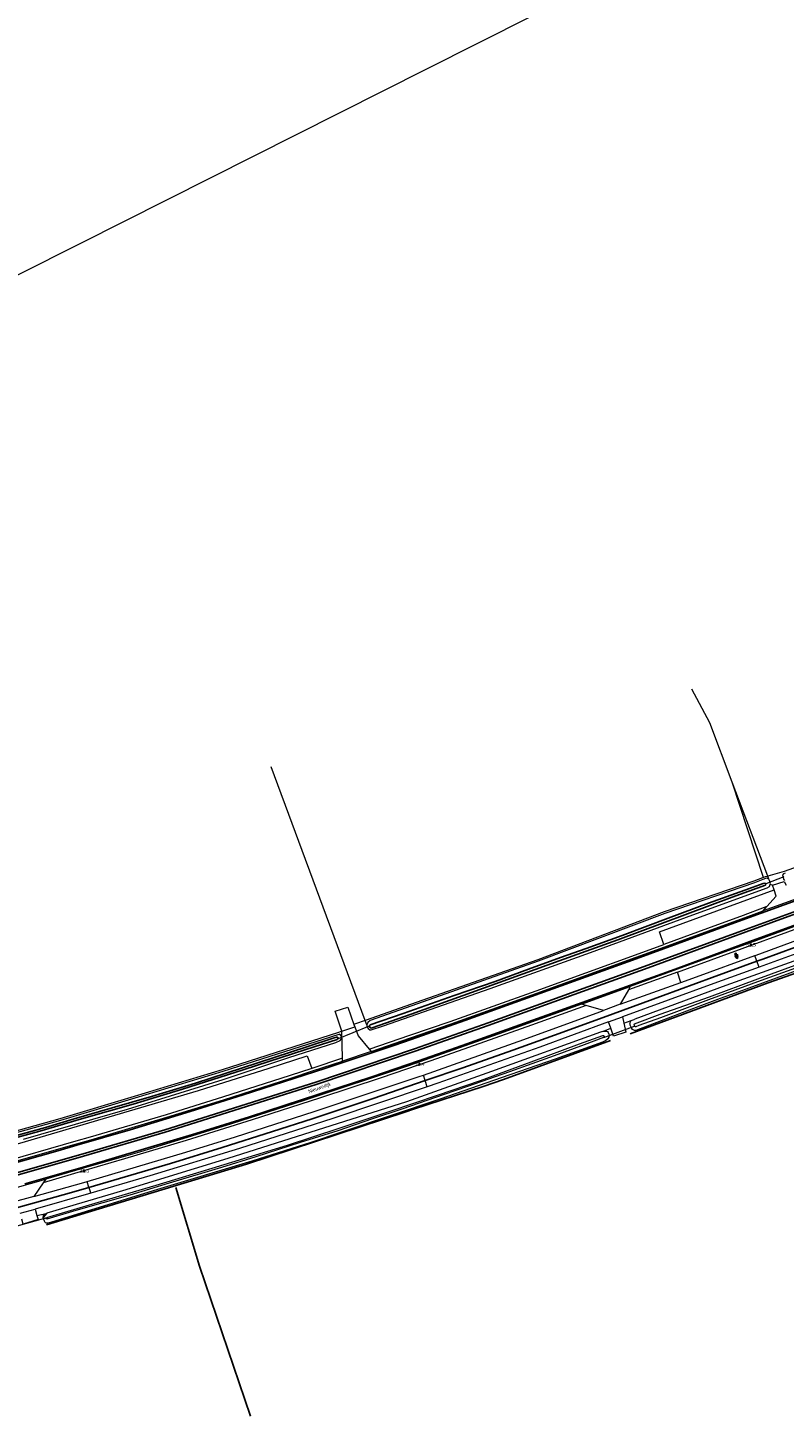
# Model space of a CAD drawing. Header units: metres. Extents: x 169249 to 194689, y 406250 to 412203.
# Tile 138 of 256: x 176887 to 177102, y 406579 to 406974. Entities that reach past the tile are written whole.
import ezdxf
from ezdxf.enums import TextEntityAlignment as Align

# ---------------------------------------------------------------- set-up
doc = ezdxf.new("R2010")
doc.units = ezdxf.units.M
doc.linetypes.add('BGT_NLCS_N264$0$AM-AS', pattern=[16, 10, -2, 2, -2])
doc.layers.get('0').update_dxf_attribs({"linetype": 'CONTINUOUS'})
for name, color, linetype, lineweight in [('BGT_NLCS_N264$0$B-WE-AM-AS_KUNSTWERK_DUIKER-GV', 252, 'BGT_NLCS_N264$0$AM-AS', 18), ('BGT_NLCS_N264$0$B-WE-GW-WATERGANG_INSTEEK-G', 252, 'CONTINUOUS', 18), ('BGT_NLCS_N264$0$B-WE-GW-WATERGANG_SLOOT_BODEM-G', 252, 'CONTINUOUS', 18), ('BGT_NLCS_N264$0$B-WE-IE-TERREINAFSCHEIDING_KUNSTMATIG_HEKWERK-G', 252, 'BGT_NLCS_N264$0$IE-TERREINAFSCHEIDING-KUNSTMATIG', 18), ('BGT_NLCS_N264$0$B-WE-KW-KUNSTWERK_DUIKER-G', 252, 'CONTINUOUS', 18), ('BGT_NLCS_N264$0$B-WE-OG-TOPOGRAFIE_CULTUURSCHEIDING-G', 252, 'CONTINUOUS', 18), ('BGT_NLCS_N264$0$B-WE-OG-TOPOGRAFIE_TERREIN_AGRARISCH-GV', 252, 'CONTINUOUS', 18), ('BGT_NLCS_N264$0$B-WE-OG-TOPOGRAFIE_TERREIN_GROEN-GV', 252, 'CONTINUOUS', 18), ('BGT_NLCS_N264$0$B-WE-OG-TOPOGRAFIE_TERREIN_GROEN_BOS-GV', 252, 'CONTINUOUS', 18), ('BGT_NLCS_N264$0$B-WE-OG-TOPOGRAFIE_WATER-GV', 252, 'CONTINUOUS', 18), ('BGT_NLCS_N264$0$B-WE-OG-TOPOGRAFIE_WEG_BERM-GV', 252, 'CONTINUOUS', 18), ('BGT_NLCS_N264$0$B-WE-OG-TOPOGRAFIE_WEG_RIJWEG-GV', 252, 'CONTINUOUS', 18), ('BGT_NLCS_N264$0$B-WE-OG-TOPOGRAFIE_WEG_RIJWIELPAD-GV', 252, 'CONTINUOUS', 18), ('BGT_NLCS_N264$0$B-WE-OG-TOPOGRAFIE_WEG_VERHARD-G', 252, 'CONTINUOUS', 18), ('BGT_NLCS_N264$0$B-WE-VW-BEWEGWIJZERING_DRAAGCONSTRUCTIE-S', 252, 'CONTINUOUS', 25), ('X-XX-AL-REFERENTIE-G', 7, 'CONTINUOUS', 18)]:
    doc.layers.add(name, color=color, linetype=linetype, lineweight=lineweight)
for name, color, linetype in [('BGT_NLCS_N264$0$B-WE-IE-MEUBILAIR_WEGMEUBILAIR-S', 252, 'CONTINUOUS'), ('BGT_NLCS_N264$0$B-WE-IE-TERREINAFSCHEIDING_KUNSTMATIG_HEKWERK_RASTER-G', 252, 'CONTINUOUS'), ('BGT_NLCS_N264$0$B-WE-OG-TOPOGRAFIE_WATER_SLOOT-GV', 252, 'CONTINUOUS'), ('BGT_NLCS_N264$0$B-WE-VW-MARKERING-G', 252, 'CONTINUOUS'), ('BGT_NLCS_N264$0$B-WE-VW-VERKEERSTEKEN_DRAAGCONSTRUCTIE-S', 252, 'CONTINUOUS'), ('BGT_NLCS_N264$0$Label_Openbareruimte', 252, 'CONTINUOUS'), ('BGT_NLCS_N264$0$Label_Puntobject', 252, 'CONTINUOUS')]:
    doc.layers.add(name, color=color, linetype=linetype)
doc.styles.add('BGT_NLCS_N264$0$STANDARD', font='txt')
doc.linetypes.add('BGT_NLCS_N264$0$IE-TERREINAFSCHEIDING-KUNSTMATIG', pattern='A,4,[82,NLCS.SHX,S=0.75,R=90,X=0,Y=0],4,-2', length=10)

# ---------------------------------------------------------------- blocks, each defined once
blk = doc.blocks.new('BGT_NLCS_N264$0$SIE-WEG_WEGWIJZER-SO')
for q in [(-0.29, -0.29), (0, 0.41), (0.29, -0.29)]:
    blk.add_line((0, 0), q)
blk.add_circle((0, 0), 0.413)
blk = doc.blocks.new('BGT_NLCS_N264$0$SIE-WEG_PAAL_ALGEMEEN_TYPE_02-SO')
at = {"ltscale": 0.5}
h = blk.add_hatch(color=256, dxfattribs=at)
h.paths.add_polyline_path([(0, 0), (0.1875, 0, 0.41421356), (0, 0.1875)])
h.paths.add_polyline_path([(0, -0.1875), (0, 0), (-0.1875, 0, 0.41421356)])
for p, q in [((-0.1875, 0), (0.1875, 0)), ((0, -0.1875), (0, 0.1875))]:
    blk.add_line(p, q, dxfattribs=at)
blk.add_circle((0, 0), 0.1875, dxfattribs=at)
blk = doc.blocks.new('BGT_NLCS_N264$0$SIE-WEG_VERKEERSBORD_PAAL-SO')
blk.add_line((-0.3, 0), (0.3, 0))
for radius in [0.2, 0.0745]:
    blk.add_circle((0, 0), radius)
blk = doc.blocks.new('BGT_NLCS_N264')
at = {"layer": 'BGT_NLCS_N264$0$B-WE-AM-AS_KUNSTWERK_DUIKER-GV'}
for p, q in [((177101.78, 406732.7, 20.49), (177096.65, 406730.67, 20.49)), ((176974.7, 406686.54, 20.35), (176984.04, 406690.33, 20.35))]:
    blk.add_line(p, q, dxfattribs=at)
at = {"layer": 'BGT_NLCS_N264$0$B-WE-GW-WATERGANG_INSTEEK-G'}
for points in [[(177139.25, 406638.72, 20.67), (177137.13, 406645.59, 20.66), (177126.12, 406679.26, 20.67), (177124.61, 406683.9, 20.67), (177116.46, 406708.8, 20.69), (177116.07, 406709.43, 20.7), (177115.89, 406709.69, 20.7), (177115.58, 406709.68, 20.66), (177115.51, 406709.68, 20.65), (177115.07, 406709.53, 20.65), (177087.96, 406699.65, 20.7), (177083.67, 406698.09, 20.71), (177076.1, 406695.24, 20.72), (177059.68, 406689.05, 20.73), (177059.41, 406689.04, 20.74), (177059.3, 406689.03, 20.75), (177059.12, 406689.11, 20.76), (177058.74, 406689.29, 20.78), (177058.44, 406689.79, 20.82), (177058.1, 406690.57, 20.88), (177058.03, 406690.89, 20.92), (177057.99, 406691.13, 20.95), (177058.4, 406691.85, 20.95)], [(177050.49, 406688.84, 21.02), (177051.32, 406688.85, 20.96), (177051.64, 406688.72, 20.94), (177051.86, 406688.42, 20.91), (177052.02, 406687.97, 20.86), (177052.08, 406687.63, 20.83), (177052.04, 406687.14, 20.82), (177051.73, 406686.66, 20.81), (177051.73, 406686.66, 20.81), (177051.14, 406686.19, 20.79), (177050.93, 406686.07, 20.78), (177050.23, 406685.67, 20.77), (177036.72, 406680.86, 20.64), (177021.44, 406675.54, 20.67), (177004.27, 406669.56, 20.71), (176975.77, 406660.04, 20.72), (176967.26, 406657.2, 20.73), (176950.51, 406651.88, 20.83), (176923.73, 406643.81, 20.85), (176893.27, 406634.47, 20.97), (176892.53, 406634.26, 20.98), (176892.23, 406634.24, 21), (176892.17, 406634.24, 21), (176891.87, 406634.4, 21), (176891.83, 406634.46, 21), (176891.63, 406634.79, 21), (176891.36, 406635.34, 21), (176891.2, 406635.83, 21), (176891.21, 406635.9, 21)], [(176891.21, 406635.9, 21), (176891.31, 406636.41, 21), (176891.55, 406636.8, 21.01), (176892.07, 406637.05, 21.02)]]:
    blk.add_polyline3d(points, dxfattribs=at)
at = {"layer": 'BGT_NLCS_N264$0$B-WE-GW-WATERGANG_SLOOT_BODEM-G'}
for points in [[(177059.13, 406690.54, 19.7), (177059.26, 406690.22, 19.7), (177059.46, 406690.13, 19.7), (177059.81, 406690.16, 19.7), (177060.62, 406690.52, 19.7), (177066.75, 406692.73, 19.7), (177080.41, 406697.79, 19.7), (177095.42, 406703.34, 19.7), (177108.86, 406708.17, 19.7)], [(177108.76, 406708.87, 19.7), (177094.29, 406703.58, 19.7), (177080.49, 406698.53, 19.7), (177066.53, 406693.52, 19.7), (177059.23, 406690.77, 19.7), (177059.13, 406690.54, 19.7)], [(176989.81, 406666.07, 20.1), (177003.32, 406670.67, 20.1), (177015.51, 406674.85, 20.1), (177029.96, 406680.13, 20.1), (177043.7, 406685.19, 20.1), (177050.3, 406687.57, 20.1), (177050.59, 406687.58, 20.1), (177050.68, 406687.43, 20.1), (177050.68, 406687.32, 20.1), (177050.67, 406687.27, 20.1), (177050.64, 406687.21, 20.1), (177050.6, 406687.18, 20.1), (177050.45, 406687.06, 20.1), (177045.01, 406684.91, 20.1), (177036.42, 406681.8, 20.1), (177023.74, 406677.22, 20.1), (177011.85, 406673.06, 20.06), (177005.16, 406670.79, 20.06), (176993.17, 406666.68, 20.06), (176984.79, 406663.94, 20.06), (176974.96, 406660.51, 20.06), (176964.28, 406657.17, 20.06), (176951.63, 406653.13, 20.06), (176941.88, 406650.11, 20.06), (176927.04, 406645.66, 20.06), (176915.81, 406642.25, 20.06), (176900.5, 406637.82, 20.06), (176892.27, 406635.36, 20.06), (176892.08, 406635.52, 20.06), (176892.08, 406635.71, 20.06), (176892.52, 406635.95, 20.06), (176893.19, 406636.13, 20.1), (176898.31, 406637.64, 20.1), (176913.71, 406642.22, 20.1), (176923.36, 406645.08, 20.1), (176939.21, 406649.88, 20.1), (176960.66, 406656.44, 20.1), (176975.33, 406661.23, 20.1), (176989.81, 406666.07, 20.1)]]:
    blk.add_polyline3d(points, dxfattribs=at)
at = {"layer": 'BGT_NLCS_N264$0$B-WE-IE-TERREINAFSCHEIDING_KUNSTMATIG_HEKWERK-G'}
blk.add_polyline3d([(177457.7, 406864.38, 20.17), (177410.27, 407000, 19.87), (177360.04, 407143.35, 19.86), (177179.68, 407052.65, 20.44), (177174.04, 407049.82, 20.44), (177125.94, 407025.63, 20.53), (177075.09, 407000, 20.69), (177000, 406962.14, 21.17), (176901.79, 406912.63, 21.5), (176897.51, 406910.47, 21.51), (176787.67, 406855.02, 21.41), (176640.82, 406781.04, 21.46), (176640.67, 406780.97, 21.46), (176621.01, 406771.06, 21.47)], dxfattribs=at)
at = {"layer": 'BGT_NLCS_N264$0$B-WE-IE-TERREINAFSCHEIDING_KUNSTMATIG_HEKWERK_RASTER-G'}
for points in [[(177058.08, 406688.1, 20.84), (177097.25, 406702.56, 20.81), (177115.63, 406709.04, 20.84), (177125.81, 406678.32, 20.74), (177137.55, 406642.58, 20.69)], [(176892.12, 406633.81, 20.95), (176907.1, 406638.37, 20.89), (176949, 406650.99, 20.87), (176994.3, 406665.91, 20.84), (176996.51, 406666.63, 20.84), (177016.24, 406673.13, 20.82), (177022.09, 406675.12, 20.79), (177052.47, 406686.18, 20.84)], [(176928.91, 406644.36, 20.84), (176935.65, 406622.06, 20.79), (176950.19, 406579.4, 20.77)]]:
    blk.add_polyline3d(points, dxfattribs=at)
at = {"layer": 'BGT_NLCS_N264$0$B-WE-KW-KUNSTWERK_DUIKER-G'}
for p, q in [((177059.38, 406690.27, 20.06), (177050.45, 406686.97, 20.22)), ((176892.24, 406635.77, 20.12), (176883.08, 406633.21, 20.12))]:
    blk.add_line(p, q, dxfattribs=at)
at = {"layer": 'BGT_NLCS_N264$0$B-WE-OG-TOPOGRAFIE_CULTUURSCHEIDING-G'}
for p, q in [((176982.75, 406691.85, 21.43), (176956.02, 406763.95, 21.71)), ((177097.16, 406732.86, 21.31), (177087.07, 406759.63, 21.22))]:
    blk.add_line(p, q, dxfattribs=at)
blk.add_polyline3d([(177087.07, 406759.63, 21.22), (177080.72, 406776.47, 21.17), (177075.56, 406786.04, 21.17)], dxfattribs=at)
at = {"layer": 'BGT_NLCS_N264$0$B-WE-OG-TOPOGRAFIE_TERREIN_AGRARISCH-GV'}
blk.add_line((176976.07, 406688.85, 21.24), (176979.8, 406690.05, 21.21), dxfattribs=at)
at = {"layer": 'BGT_NLCS_N264$0$B-WE-OG-TOPOGRAFIE_TERREIN_GROEN-GV'}
for points in [[(177056.31, 406691.05, 20.97), (177056.88, 406688.56, 20.82), (177053.36, 406687.41, 20.81), (177052.58, 406689.64, 20.96)], [(176889.46, 406636.43, 21.07), (176889.8, 406635.34, 21.04), (176885.56, 406633.94, 21.06), (176885.14, 406635.39, 21.1)]]:
    blk.add_polyline3d(points, dxfattribs=at)
at = {"layer": 'BGT_NLCS_N264$0$B-WE-OG-TOPOGRAFIE_TERREIN_GROEN_BOS-GV'}
blk.add_line((177095.99, 406732.52, 21.33), (177087.07, 406759.63, 15.13), dxfattribs=at)
at = {"layer": 'BGT_NLCS_N264$0$B-WE-OG-TOPOGRAFIE_WATER-GV'}
blk.add_line((176892.29, 406637.12, 21.02), (176891.21, 406635.9, 0.42), dxfattribs=at)
for points in [[(177102.09, 406733.73, 21.22), (177101.64, 406733.51, 21.2), (177101.36, 406733.11, 21.18), (177101.43, 406732.76, 21.18), (177101.53, 406732.45, 21.18), (177101.68, 406732, 21.18), (177101.9, 406731.68, 21.18)], [(177230.55, 406754.25, 20.32), (177211.9, 406747.55, 20.38), (177179.2, 406735.69, 20.47), (177154.48, 406726.73, 20.6), (177116, 406712.79, 20.84), (177085.3, 406701.83, 21), (177059.43, 406692.25, 20.95)], [(177097.47, 406732.02, 21.32), (177096.94, 406732.28, 21.34), (177096.57, 406732.18, 21.34), (177095.82, 406731.94, 21.33), (177093.41, 406731, 21.26), (177067.95, 406722.27, 21.55), (177031.96, 406708.67, 21.57), (177000.87, 406697.76, 21.57), (176984.2, 406691.84, 21.48), (176983.51, 406691.29, 21.47), (176983.2, 406690.63, 21.42)], [(176987.95, 406690.36, 21.18), (177018.24, 406700.95, 21.14), (177046.84, 406711.15, 21.17), (177075.91, 406721.89, 21.3), (177096.99, 406729.57, 21.3), (177097.68, 406729.97, 21.3), (177097.91, 406730.49, 21.29)], [(177097.91, 406730.49, 21.29), (177097.92, 406730.78, 21.29), (177097.84, 406731.11, 21.29), (177097.66, 406731.64, 21.3), (177097.47, 406732.02, 21.32)], [(176983.2, 406690.63, 21.42), (176983.18, 406690.31, 21.38), (176983.35, 406690.04, 21.3), (176983.6, 406689.6, 21.31), (176984.07, 406689.16, 21.28), (176984.42, 406689.16, 21.23), (176987.95, 406690.36, 21.18)], [(176915.17, 406666.67, 21.15), (176942.37, 406675.1, 21.07), (176961.01, 406681.37, 21.14), (176974.36, 406685.64, 21.2), (176975.6, 406686.13, 21.2), (176975.96, 406686.51, 21.21), (176976.1, 406686.91, 21.21), (176976.04, 406687.35, 21.2), (176975.66, 406687.9, 21.2), (176975.49, 406687.94, 21.2), (176975.24, 406687.92, 21.19), (176942.28, 406677.32, 20.86), (176917.27, 406669.83, 20.86), (176896.13, 406663.41, 20.85), (176872.94, 406657.03, 20.91)], [(176885.62, 406658.13, 21.11), (176915.17, 406666.67, 21.15)], [(177050.24, 406688.76, 21.02), (177049.67, 406688.57, 21.03), (177018.65, 406677.34, 21), (176994.51, 406668.74, 21), (176943.74, 406652.61, 21.03), (176913.74, 406643.42, 21.04), (176892.29, 406637.12, 21.02)]]:
    blk.add_polyline3d(points, dxfattribs=at)
at = {"layer": 'BGT_NLCS_N264$0$B-WE-OG-TOPOGRAFIE_WATER_SLOOT-GV'}
for points in [[(177068.9, 406720.89, 20.23), (177055.84, 406715.98, 20.23), (177045.52, 406712.3, 20.3), (177038.31, 406709.74, 20.38), (177029.13, 406706.47, 20.38), (177019.72, 406702.91, 20.38), (177008, 406698.94, 20.38), (176993.58, 406693.8, 20.39), (176984.17, 406690.66, 20.38), (176983.97, 406690.41, 20.31), (176983.97, 406690.14, 20.31), (176984.17, 406689.84, 20.31), (176984.48, 406689.72, 20.31), (176984.75, 406689.75, 20.31), (176995.86, 406693.7, 20.31), (177012.96, 406699.78, 20.31), (177037.9, 406708.85, 20.31), (177054.53, 406714.76, 20.31), (177087.06, 406726.87, 20.28), (177096.51, 406730.27, 20.28), (177096.67, 406730.66, 20.28), (177096.39, 406730.84, 20.28), (177095.86, 406730.8, 20.28), (177090.68, 406728.85, 20.3), (177080.34, 406725.19, 20.31), (177068.9, 406720.89, 20.23)], [(176930.8, 406672.32, 20.3), (176948.02, 406677.8, 20.3), (176965.88, 406683.65, 20.3), (176974.78, 406686.48, 20.3), (176975.03, 406686.84, 20.3), (176974.98, 406686.98, 20.3), (176974.85, 406687.08, 20.3), (176974.56, 406687.09, 20.3), (176973.93, 406686.91, 20.23), (176966.17, 406684.34, 20.23), (176947.85, 406678.45, 20.23), (176934.49, 406674.09, 20.27), (176922.03, 406670.28, 20.24), (176910.87, 406667.03, 20.3), (176900.06, 406663.94, 20.3), (176891.89, 406661.48, 20.3), (176873.23, 406656.34, 20.3)], [(176874.9, 406656.24, 20.3), (176890.27, 406660.42, 20.3), (176902.1, 406663.87, 20.3), (176916.78, 406668.12, 20.3), (176930.8, 406672.32, 20.3)]]:
    blk.add_polyline3d(points, dxfattribs=at)
at = {"layer": 'BGT_NLCS_N264$0$B-WE-OG-TOPOGRAFIE_WEG_BERM-GV'}
for p, q in [((177097.47, 406732.02, 21.32), (177097.16, 406732.86, 21.31)), ((177098.54, 406730.36, 21.12), (177097.91, 406730.49, 21.29)), ((177098.98, 406729.03, 21.13), (177098.54, 406730.36, 21.12)), ((177095.88, 406723.04, 21.08), (177096.95, 406724.23, 21.1)), ((177071.49, 406705.61, 21.29), (177057.56, 406700.57, 21.3)), ((177072.51, 406702.68, 21.13), (177071.49, 406705.61, 21.29)), ((177055.21, 406696.46, 21.08), (177072.51, 406702.68, 21.13)), ((177057.56, 406700.57, 21.3), (177055.21, 406696.46, 21.08)), ((177058.11, 406701.52, 21.36), (177057.56, 406700.57, 21.3)), ((177045.59, 406696.08, 21.31), (177044.22, 406696.47, 21.37)), ((177050.46, 406694.71, 21.1), (177045.59, 406696.08, 21.31)), ((176979.56, 406690.72, 21.21), (176979.8, 406690.05, 21.21)), ((176983.2, 406690.63, 21.42), (176982.75, 406691.85, 21.43)), ((177052.58, 406689.64, 20.96), (177051.95, 406691.44, 21.08)), ((177055.89, 406692.85, 21.08), (177056.31, 406691.05, 20.97)), ((177056.31, 406691.05, 20.97), (177058.4, 406691.85, 20.95)), ((176976.31, 406681.12, 21.31), (176976.07, 406688.85, 21.24)), ((177050.24, 406688.76, 21.02), (177050.49, 406688.84, 21.02)), ((177050.49, 406688.84, 21.02), (177052.58, 406689.64, 20.96)), ((176983.89, 406683.67, 21.33), (176984.41, 406683.05, 21.35)), ((176976.31, 406681.12, 21.31), (176967.57, 406678.25, 21.29)), ((176976.33, 406680.34, 21.32), (176976.31, 406681.12, 21.31)), ((176891.94, 406646.78, 21.25), (176891.2, 406645.72, 21.25)), ((176891.2, 406645.72, 21.25), (176888.53, 406641.87, 21.29)), ((176904.72, 406642.81, 21.12), (176888.9, 406638.23, 21.13)), ((176888.9, 406638.23, 21.13), (176889.46, 406636.43, 21.07)), ((176889.46, 406636.43, 21.07), (176892.07, 406637.05, 21.02)), ((176892.07, 406637.05, 21.02), (176892.29, 406637.12, 21.02))]:
    blk.add_line(p, q, dxfattribs=at)
for points in [[(177199.3, 406770.39, 20.55), (177197.74, 406769.85, 20.52), (177195.06, 406768.93, 20.46), (177192.44, 406767.97, 20.39), (177182.83, 406763.98, 20.3), (177152.24, 406752.83, 20.82), (177125.11, 406742.52, 21.02), (177101.89, 406734.19, 21.22), (177097.16, 406732.86, 21.31)], [(177207.03, 406755.74, 20.64), (177186.26, 406748.17, 20.75), (177179.3, 406745.63, 20.79), (177147.32, 406734.07, 20.94), (177142.68, 406732.38, 20.97), (177114.55, 406722.16, 21.15), (177092.19, 406713.97, 21.26), (177087.2, 406712.15, 21.29), (177071.24, 406706.32, 21.32), (177058.11, 406701.52, 21.36)], [(177071.49, 406705.61, 21.29), (177083.9, 406710.11, 21.27), (177108.9, 406719.19, 21.13), (177127.02, 406725.91, 21.03), (177159.18, 406737.59, 20.87), (177181.36, 406745.57, 20.76), (177186.72, 406747.66, 20.72), (177207.26, 406755.09, 20.61)], [(177093.52, 406710.33, 21.11), (177093.85, 406710.45, 21.11), (177116, 406718.55, 21.04), (177140.88, 406727.61, 20.91), (177144.03, 406728.75, 20.88), (177163.2, 406735.71, 20.74), (177187.57, 406744.59, 20.62)], [(177188.77, 406741.29, 20.5), (177161.3, 406731.25, 20.64), (177131.45, 406720.42, 20.83), (177107.23, 406711.59, 20.96), (177094.72, 406707.04, 20.99)], [(177095.99, 406732.52, 21.33), (177095.65, 406732.41, 21.33), (177093.23, 406731.47, 21.26), (177067.78, 406722.74, 21.55), (177031.79, 406709.14, 21.57), (177000.7, 406698.23, 21.57), (176982.75, 406691.85, 21.43)], [(177097.16, 406732.86, 21.31), (177096.99, 406732.81, 21.34), (177096.42, 406732.66, 21.34), (177095.99, 406732.52, 21.33)], [(177098.54, 406730.36, 21.12), (177101.84, 406731.39, 21.12), (177102.45, 406730.3, 21.11)], [(177067.64, 406713.48, 21.19), (177066.39, 406717.09, 21.16), (177098.98, 406729.03, 21.13)], [(177096.95, 406724.23, 21.1), (177099.59, 406727.19, 21.15), (177098.98, 406729.03, 21.13)], [(176984.41, 406683.05, 21.35), (176995.66, 406686.93, 21.32), (177007.19, 406690.9, 21.3), (177031.57, 406699.62, 21.3), (177059.8, 406709.83, 21.24), (177067.89, 406712.78, 21.22), (177083.19, 406718.35, 21.19), (177089.69, 406720.75, 21.13), (177095.88, 406723.04, 21.08)], [(177096.95, 406724.23, 21.1), (177089.43, 406721.45, 21.1), (177082.93, 406719.05, 21.16), (177067.64, 406713.48, 21.19)], [(176983.89, 406683.67, 21.33), (176995.42, 406687.64, 21.29), (177006.95, 406691.61, 21.27), (177031.32, 406700.32, 21.27), (177059.54, 406710.53, 21.21), (177067.64, 406713.48, 21.19)], [(177072.51, 406702.68, 21.13), (177076.95, 406704.28, 21.15), (177093.52, 406710.33, 21.11)], [(177094.72, 406707.04, 20.99), (177081.81, 406702.35, 21.03), (177055.89, 406692.85, 21.08)], [(177045.59, 406696.08, 21.31), (177030, 406690.56, 21.39), (177016.68, 406685.79, 21.43), (177001.43, 406680.41, 21.43), (176987.26, 406675.57, 21.45), (176969.81, 406669.82, 21.45), (176950.61, 406663.61, 21.45), (176931.82, 406657.78, 21.43), (176914.38, 406652.52, 21.45), (176902.64, 406649.09, 21.45), (176891.2, 406645.72, 21.25)], [(177044.22, 406696.47, 21.37), (177020.84, 406688.11, 21.41), (176998.03, 406680.05, 21.39), (176995.08, 406679.01, 21.39), (176965.43, 406669.16, 21.37), (176944.74, 406662.52, 21.43), (176918.57, 406654.48, 21.36), (176902.67, 406649.88, 21.41), (176891.94, 406646.78, 21.25)], [(176999.28, 406676.34, 21.32), (177027.89, 406686.41, 21.27), (177050.46, 406694.71, 21.1)], [(176982.75, 406691.85, 21.43), (176979.95, 406690.86, 21.23), (176979.56, 406690.72, 21.21)], [(176979.8, 406690.05, 21.21), (176980.73, 406687.47, 21.24), (176983.89, 406683.67, 21.33)], [(177051.95, 406691.44, 21.08), (177032.37, 406684.31, 21.09), (177003.39, 406674.03, 21.18), (177000.4, 406673.03, 21.18)], [(177058.4, 406691.85, 20.95), (177059.2, 406692.16, 20.95), (177059.43, 406692.25, 20.95)], [(176976.07, 406688.85, 21.24), (176975.15, 406688.42, 21.19), (176942.14, 406677.8, 20.86), (176917.12, 406670.3, 20.86), (176895.99, 406663.89, 20.85), (176872.81, 406657.51, 20.91), (176849.92, 406651.48, 21), (176846.7, 406650.85, 21)], [(176847.67, 406647, 21.16), (176884.6, 406656.98, 21.24), (176935.37, 406671.97, 21.24), (176955.41, 406678.34, 21.3), (176966.3, 406681.86, 21.29), (176967.57, 406678.25, 21.29)], [(176850.59, 406643.03, 21.27), (176878.32, 406650.44, 21.25), (176900.71, 406656.8, 21.24), (176904.76, 406657.95, 21.24), (176926.36, 406664.37, 21.23), (176942.45, 406669.34, 21.25), (176961.63, 406675.51, 21.32), (176967.8, 406677.54, 21.32), (176976.33, 406680.34, 21.32)], [(176967.57, 406678.25, 21.29), (176961.4, 406676.23, 21.29), (176942.22, 406670.06, 21.22), (176926.14, 406665.08, 21.2), (176904.55, 406658.67, 21.21)], [(176968.27, 406665.98, 21.27), (176998.12, 406675.94, 21.32), (176999.28, 406676.34, 21.32)], [(177000.4, 406673.03, 21.18), (176973.59, 406664, 21.2), (176947.05, 406655.52, 21.14), (176921.55, 406647.68, 21.12), (176904.72, 406642.81, 21.12)], [(176903.76, 406646.11, 21.23), (176931.8, 406654.45, 21.23), (176945.86, 406658.83, 21.23), (176968.27, 406665.98, 21.27)], [(176904.55, 406658.67, 21.21), (176900.5, 406657.52, 21.21), (176878.12, 406651.16, 21.22), (176850.01, 406643.65, 21.25)], [(176888.53, 406641.87, 21.29), (176902.75, 406645.81, 21.23), (176903.76, 406646.11, 21.23)]]:
    blk.add_polyline3d(points, dxfattribs=at)
at = {"layer": 'BGT_NLCS_N264$0$B-WE-OG-TOPOGRAFIE_WEG_RIJWEG-GV'}
for p, q in [((177107.98, 406727.41, 21.04), (177095.88, 406723.04, 21.08)), ((177044.22, 406696.47, 21.37), (177058.11, 406701.52, 21.36)), ((176984.41, 406683.05, 21.35), (176976.33, 406680.34, 21.32)), ((176877.93, 406642.82, 21.44), (176891.94, 406646.78, 21.25))]:
    blk.add_line(p, q, dxfattribs=at)
at = {"layer": 'BGT_NLCS_N264$0$B-WE-OG-TOPOGRAFIE_WEG_RIJWIELPAD-GV'}
for p, q in [((177094.72, 406707.04, 20.99), (177094.12, 406708.7, 21.06)), ((177055.21, 406696.46, 21.08), (177050.46, 406694.71, 21.1)), ((177051.95, 406691.44, 21.08), (177055.89, 406692.85, 21.08)), ((176999.81, 406674.78, 21.22), (176999.28, 406676.34, 21.32)), ((177000.4, 406673.03, 21.18), (176999.81, 406674.78, 21.22)), ((176904.24, 406644.44, 21.16), (176903.76, 406646.11, 21.23)), ((176888.53, 406641.87, 21.29), (176881.93, 406640.07, 21.27)), ((176884.66, 406637.06, 21.15), (176888.9, 406638.23, 21.13))]:
    blk.add_line(p, q, dxfattribs=at)
for points in [[(177094.12, 406708.7, 21.06), (177094.11, 406708.71, 21.06), (177093.52, 406710.33, 21.11)], [(176904.72, 406642.81, 21.12), (176904.25, 406644.42, 21.16), (176904.24, 406644.44, 21.16)]]:
    blk.add_polyline3d(points, dxfattribs=at)
at = {"layer": 'BGT_NLCS_N264$0$B-WE-OG-TOPOGRAFIE_WEG_VERHARD-G'}
blk.add_polyline3d([(176976.07, 406688.85, 21.24), (176974.22, 406694.47, 21.19), (176977.77, 406695.68, 21.21), (176979.56, 406690.72, 21.21)], dxfattribs=at)
at = {"layer": 'BGT_NLCS_N264$0$B-WE-VW-MARKERING-G'}
blk.add_line((177058.04, 406701.71, 21.36), (177044.16, 406696.66, 21.37), dxfattribs=at)
at = {"layer": 'BGT_NLCS_N264$0$B-WE-VW-MARKERING-G', "linetype": 'Continuous'}
for points in [[(177470.84, 406852.1, 19.95), (177453.39, 406845.75, 20.01), (177439.2, 406840.61, 19.94), (177374.02, 406816.86, 20), (177324.93, 406799.06, 20.09), (177313.48, 406794.93, 20.21), (177301.97, 406790.71, 20.2), (177280.25, 406782.79, 20.33), (177186.15, 406748.49, 20.72), (177139.33, 406731.45, 20.93), (177125.16, 406726.33, 21.07), (177092.08, 406714.26, 21.23), (177070.82, 406706.48, 21.35), (177010.32, 406684.72, 21.44), (176997.89, 406680.44, 21.42), (176984.68, 406675.89, 21.4), (176949.9, 406664.47, 21.38), (176934.6, 406659.7, 21.37), (176903.53, 406650.42, 21.35), (176902.59, 406650.16, 21.36), (176886.05, 406645.45, 21.37)], [(177377.1, 406824.91, 20.03), (177371.79, 406822.97, 20.04), (177348.13, 406814.29, 20.09), (177292.85, 406794.25, 20.21), (177278.03, 406788.85, 20.34), (177213.58, 406765.38, 20.68), (177183.93, 406754.59, 20.75), (177156.77, 406744.74, 20.86), (177139.55, 406738.41, 20.93), (177119.42, 406731.11, 21.03), (177089.84, 406720.34, 21.1), (177059.77, 406709.37, 21.18), (177011.05, 406691.84, 21.25), (176995.81, 406686.5, 21.25), (176990.85, 406684.76, 21.25), (176971.32, 406678.23, 21.29), (176948.09, 406670.71, 21.31), (176933, 406665.99, 21.21), (176915.91, 406660.8, 21.21), (176900.83, 406656.38, 21.24), (176895.39, 406654.79, 21.25), (176875.16, 406649.16, 21.23)], [(177378.31, 406821.53, 20.02), (177373.02, 406819.61, 20.02), (177364.33, 406816.43, 20.01), (177319.01, 406799.98, 20.15), (177284.97, 406787.57, 20.35), (177279.26, 406785.51, 20.34), (177273.45, 406783.43, 20.33), (177207.66, 406759.45, 20.73), (177188.24, 406752.38, 20.73), (177185.14, 406751.25, 20.76), (177165.57, 406744.12, 20.9), (177145.98, 406736.98, 20.93), (177120.16, 406727.62, 21.07), (177091.06, 406717.05, 21.17), (177063.2, 406706.86, 21.23), (177017.75, 406690.48, 21.29), (176996.96, 406683.16, 21.31), (176968.83, 406673.65, 21.33), (176925.89, 406660.12, 21.29), (176902.66, 406653.27, 21.31), (176901.78, 406653.02, 21.31), (176879.48, 406646.66, 21.23)], [(177222.07, 406765.42, 20.61), (177207.57, 406760.16, 20.73), (177188.15, 406753.09, 20.73), (177184.9, 406751.9, 20.76), (177165.48, 406744.83, 20.9), (177145.89, 406737.69, 20.93), (177120.07, 406728.33, 21.07), (177090.81, 406717.7, 21.17), (177063.11, 406707.57, 21.23), (177017.66, 406691.19, 21.29), (176996.73, 406683.83, 21.31), (176968.74, 406674.36, 21.33), (176925.8, 406660.83, 21.29), (176902.57, 406653.97, 21.31), (176901.59, 406653.7, 21.31), (176879.39, 406647.37, 21.23)], [(177094.12, 406708.7, 21.07), (177095.78, 406709.3, 21.07), (177109.69, 406714.37, 21.02), (177123.89, 406719.53, 20.94), (177140.88, 406725.69, 20.84), (177158.1, 406731.97, 20.74), (177177.77, 406739.11, 20.63), (177188.19, 406742.9, 20.57)], [(176999.81, 406674.78, 21.22), (177010.46, 406678.37, 21.25), (177024.7, 406683.43, 21.23), (177038.93, 406688.58, 21.19), (177053.24, 406693.79, 21.16), (177067.43, 406698.95, 21.11), (177081.39, 406704.06, 21.09), (177094.12, 406708.7, 21.07)], [(176904.24, 406644.44, 21.24), (176912.91, 406646.95, 21.25), (176927.39, 406651.26, 21.25), (176942.05, 406655.75, 21.25), (176956.41, 406660.31, 21.25), (176967.64, 406663.93, 21.26), (176985.04, 406669.66, 21.27), (176999.81, 406674.78, 21.22)], [(176806.9, 406619.01, 21.19), (176808.11, 406619.3, 21.23), (176822.64, 406622.76, 21.26), (176837.24, 406626.39, 21.25), (176851.81, 406630.09, 21.25), (176866.47, 406633.92, 21.24), (176881.26, 406637.92, 21.23), (176898.64, 406642.82, 21.24), (176904.24, 406644.44, 21.24)]]:
    blk.add_polyline3d(points, dxfattribs=at)
at = {"layer": 'BGT_NLCS_N264$0$B-WE-VW-MARKERING-G'}
blk.add_polyline3d([(177095.95, 406722.85, 21.08), (177089.76, 406720.56, 21.13), (177089.76, 406720.56, 21.13), (177083.26, 406718.16, 21.19), (177067.96, 406712.59, 21.22), (177059.86, 406709.64, 21.24), (177031.64, 406699.43, 21.3), (177007.26, 406690.71, 21.3), (176995.72, 406686.74, 21.32), (176995.72, 406686.74, 21.32), (176984.47, 406682.86, 21.35)], dxfattribs=at)
at = {"layer": 'BGT_NLCS_N264$0$B-WE-IE-MEUBILAIR_WEGMEUBILAIR-S', "color": 7}
for p in [(177092.43, 406713.34, 21.28), (176998.24, 406679.44, 21.44), (176902.89, 406649.12, 21.41)]:
    blk.add_blockref('BGT_NLCS_N264$0$SIE-WEG_PAAL_ALGEMEEN_TYPE_02-SO', p, dxfattribs=at)
at = {"layer": 'BGT_NLCS_N264$0$B-WE-VW-BEWEGWIJZERING_DRAAGCONSTRUCTIE-S', "color": 7}
blk.add_blockref('BGT_NLCS_N264$0$SIE-WEG_WEGWIJZER-SO', (177088.3, 406710.22, 21.28), dxfattribs=at)
at = {"layer": 'BGT_NLCS_N264$0$B-WE-VW-VERKEERSTEKEN_DRAAGCONSTRUCTIE-S', "color": 7}
for p in [(177088.05, 406710.79, 21.3), (177088.43, 406709.72, 21.24)]:
    blk.add_blockref('BGT_NLCS_N264$0$SIE-WEG_VERKEERSBORD_PAAL-SO', p, dxfattribs=at)
at = {"layer": 'BGT_NLCS_N264$0$Label_Openbareruimte', "color": 252, "lineweight": 18, "style": 'BGT_NLCS_N264$0$STANDARD'}
blk.add_text('Nieuwedijk', height=1, rotation=19.9929, dxfattribs=at).set_placement((176969.81, 406672.65), align=Align.MIDDLE)
at = {"layer": 'BGT_NLCS_N264$0$Label_Puntobject', "lineweight": 18, "style": 'BGT_NLCS_N264$0$STANDARD'}
for s, p in [('32.5', (177092.43, 406713.34, 21.28)), ('32.4', (176998.24, 406679.44, 21.44)), ('32.3', (176902.89, 406649.12, 21.41))]:
    blk.add_text(s, height=1, dxfattribs=at).set_placement(p, align=Align.MIDDLE)

msp = doc.modelspace()

# ---------------------------------------------------------------- block references
at = {"layer": 'X-XX-AL-REFERENTIE-G'}
msp.add_blockref('BGT_NLCS_N264', (0, 0), dxfattribs=at)

doc.saveas('drawing.dxf')
